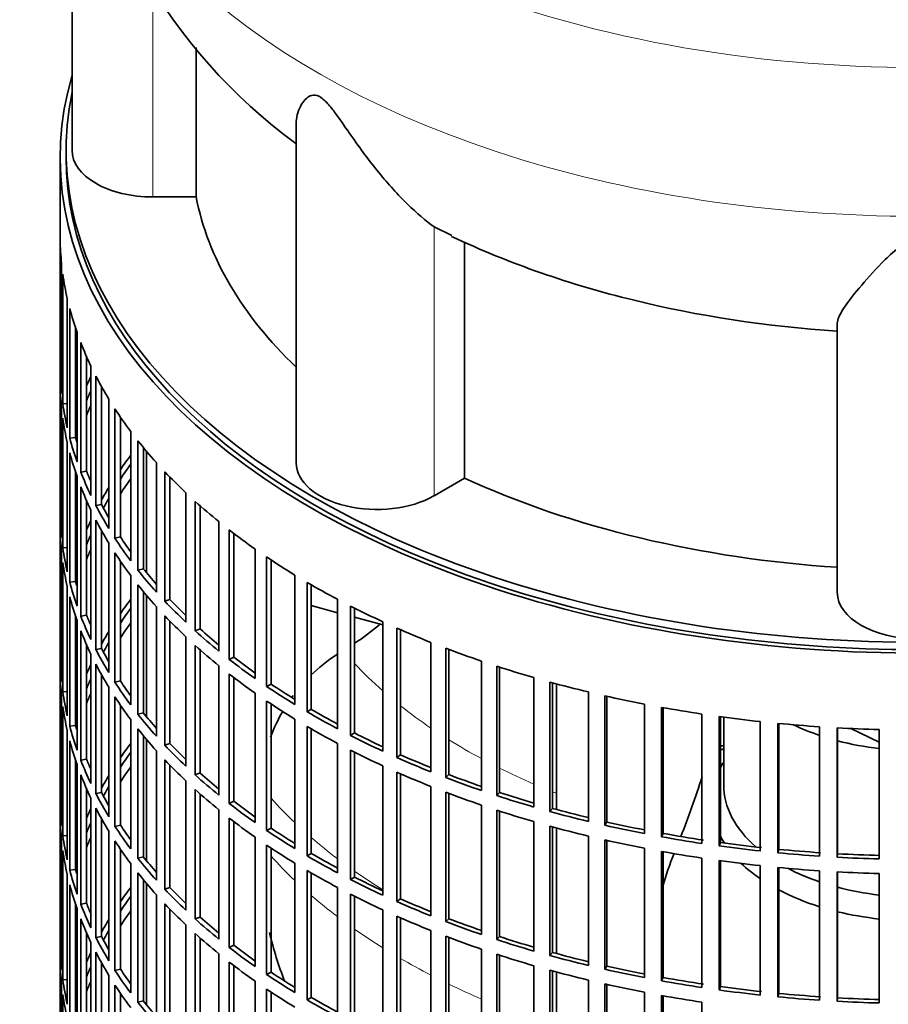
# Model space of a CAD drawing. Header units: millimetres. Extents: x 342 to 1217, y -1599 to 1593.
# Tile 5 of 20: x 917 to 1062, y -1349 to -1185. Entities that reach past the tile are written whole.
import ezdxf

# ---------------------------------------------------------------- set-up
doc = ezdxf.new("R2010")
doc.units = ezdxf.units.MM
for name, color, linetype in [('VSI184-254_GIUNT', 7, 'Continuous'), ('VSI344-454_FILTR', 7, 'Continuous'), ('VSI344-454_SUPPO', 7, 'Continuous'), ('VSI344_DIFFUSORE', 7, 'Continuous')]:
    doc.layers.add(name, color=color, linetype=linetype)

# ---------------------------------------------------------------- blocks, each defined once
blk = doc.blocks.new('SE4')
at = {"layer": 'VSI184-254_GIUNT', "color": 7, "linetype": 'Continuous', "lineweight": 35}
blk.add_line((1034.71, -1301.34), (1034.71, -1312.7), dxfattribs=at)
for centre, major_axis, start_param, end_param in [((1067.21, -1288.21), (-32.5, 0), 0.875493, 1.038932), ((1067.21, -1288.21), (-32.5, 0), 1.14425, 1.369498), ((1067.21, -1315.53), (-34.5, 0), -0.342169, -0.29004), ((1067.21, -1312.7), (32.5, 0), 3.141593, 3.725655), ((1067.21, -1315.53), (-34.5, 0), 0.29004, 0.352057), ((1067.21, -1315.53), (-34.5, 0), 0.541779, 0.70006), ((1067.21, -1312.7), (32.5, 0), 3.976979, 4.180525), ((1067.21, -1315.53), (-34.5, 0), 0.828971, 1.072715), ((1067.21, -1312.7), (32.5, 0), 4.285842, 4.51109), ((1067.21, -1315.53), (-34.5, 0), 1.170442, 1.381313)]:
    blk.add_ellipse(centre, major_axis=major_axis, ratio=0.57735, start_param=start_param, end_param=end_param, dxfattribs=at)
at = {"layer": 'VSI344-454_FILTR', "color": 7, "linetype": 'Continuous', "lineweight": 35}
for p, q in [((923.71, -1207.78), (923.71, -1447.83)), ((923.72, -1243.14), (923.72, -1221.5)), ((923.96, -1247.2), (923.96, -1225.56)), ((924.17, -1248.92), (924.17, -1227.28)), ((924.91, -1252.96), (924.91, -1231.32)), ((925.32, -1254.66), (925.32, -1233.03)), ((926.31, -1254.56), (926.31, -1236.33)), ((926.54, -1258.66), (926.54, -1237.02)), ((927.16, -1260.35), (927.16, -1238.71)), ((928.13, -1260.21), (928.13, -1241.06)), ((928.87, -1264.29), (928.87, -1242.65)), ((923.96, -1243.14), (923.72, -1243.14)), ((929.69, -1265.94), (929.69, -1244.31)), ((923.72, -1267.23), (923.72, -1245.59)), ((930.64, -1265.76), (930.64, -1246.08)), ((923.96, -1271.29), (923.96, -1249.65)), ((924.91, -1248.87), (924.17, -1248.92)), ((931.86, -1269.81), (931.86, -1248.17)), ((932.88, -1271.42), (932.88, -1249.79)), ((933.81, -1271.21), (933.81, -1251.17)), ((924.17, -1273), (924.17, -1251.37)), ((926.31, -1254.56), (925.32, -1254.66)), ((935.52, -1275.19), (935.52, -1253.55)), ((924.91, -1277.04), (924.91, -1255.41)), ((936.73, -1276.76), (936.73, -1255.13)), ((937.63, -1276.51), (937.63, -1256.24)), ((925.32, -1278.75), (925.32, -1257.11)), ((939.81, -1280.41), (939.81, -1258.78)), ((926.31, -1278.65), (926.31, -1260.42)), ((926.54, -1282.75), (926.54, -1261.11)), ((928.13, -1260.21), (927.16, -1260.35)), ((941.21, -1281.93), (941.21, -1260.3)), ((942.08, -1281.64), (942.08, -1261.2)), ((927.16, -1284.43), (927.16, -1262.8)), ((944.73, -1285.45), (944.73, -1263.81)), ((928.13, -1284.29), (928.13, -1265.14)), ((930.64, -1265.76), (929.69, -1265.94)), ((946.31, -1286.91), (946.31, -1265.27)), ((947.14, -1286.59), (947.14, -1266.01)), ((923.96, -1267.22), (923.72, -1267.23)), ((928.87, -1288.37), (928.87, -1266.74)), ((929.69, -1290.03), (929.69, -1268.39)), ((950.25, -1290.28), (950.25, -1268.64)), ((923.72, -1291.31), (923.72, -1269.68)), ((930.64, -1289.85), (930.64, -1270.16)), ((952, -1291.67), (952, -1270.03)), ((952.79, -1291.32), (952.79, -1270.64)), ((931.86, -1293.89), (931.86, -1272.25)), ((933.81, -1271.21), (932.88, -1271.42)), ((923.96, -1295.37), (923.96, -1273.74)), ((924.91, -1272.96), (924.17, -1273)), ((932.88, -1295.51), (932.88, -1273.87)), ((956.33, -1294.87), (956.33, -1273.24)), ((924.17, -1297.09), (924.17, -1275.45)), ((933.81, -1295.29), (933.81, -1275.26)), ((958.25, -1296.19), (958.25, -1274.55)), ((958.99, -1295.8), (958.99, -1275.05)), ((935.52, -1299.28), (935.52, -1277.64)), ((937.63, -1276.51), (936.73, -1276.76)), ((962.95, -1299.21), (962.95, -1277.57)), ((926.31, -1278.65), (925.32, -1278.75)), ((936.73, -1300.85), (936.73, -1279.21)), ((965.03, -1300.45), (965.03, -1278.81)), ((965.72, -1300.03), (965.72, -1279.22)), ((924.91, -1301.13), (924.91, -1279.49)), ((937.63, -1300.6), (937.63, -1280.32)), ((925.32, -1302.84), (925.32, -1281.2)), ((942.08, -1281.64), (941.21, -1281.93)), ((970.09, -1303.27), (970.09, -1281.63)), ((939.81, -1304.5), (939.81, -1282.86)), ((972.3, -1304.42), (972.3, -1282.78)), ((972.95, -1303.98), (972.95, -1283.11)), ((926.31, -1302.74), (926.31, -1284.51)), ((926.54, -1306.84), (926.54, -1285.2)), ((928.13, -1284.29), (927.16, -1284.43)), ((941.21, -1306.02), (941.21, -1284.38)), ((942.08, -1305.73), (942.08, -1285.29)), ((977.69, -1307.03), (977.69, -1285.4)), ((927.16, -1308.52), (927.16, -1286.88)), ((947.14, -1286.59), (946.31, -1286.91)), ((980.04, -1308.09), (980.04, -1286.46)), ((980.63, -1307.63), (980.63, -1286.71)), ((944.73, -1309.54), (944.73, -1287.9)), ((985.73, -1310.48), (985.73, -1288.84)), ((928.13, -1308.38), (928.13, -1289.23)), ((928.87, -1312.46), (928.87, -1290.82)), ((930.64, -1289.85), (929.69, -1290.03)), ((946.31, -1311), (946.31, -1289.36)), ((947.14, -1310.67), (947.14, -1290.1)), ((988.21, -1311.44), (988.21, -1289.81)), ((988.74, -1310.95), (988.74, -1290.01)), ((923.96, -1291.31), (923.72, -1291.31)), ((929.69, -1314.12), (929.69, -1292.48)), ((952.79, -1291.32), (952, -1291.67)), ((994.17, -1313.6), (994.17, -1291.96)), ((923.72, -1315.4), (923.72, -1293.76)), ((950.25, -1314.37), (950.25, -1292.73)), ((952, -1315.76), (952, -1294.12)), ((996.76, -1314.46), (996.76, -1292.82)), ((997.23, -1313.95), (997.23, -1292.97)), ((930.64, -1313.94), (930.64, -1294.25)), ((933.81, -1295.29), (932.88, -1295.51)), ((952.79, -1315.4), (952.79, -1294.73)), ((1002.97, -1316.36), (1002.97, -1294.73)), ((1005.65, -1317.12), (1005.65, -1295.48)), ((1006.05, -1316.59), (1006.05, -1295.59)), ((924.91, -1297.05), (924.17, -1297.09)), ((931.86, -1317.98), (931.86, -1296.34)), ((956.33, -1318.96), (956.33, -1297.32)), ((958.99, -1295.8), (958.25, -1296.19)), ((1012.07, -1318.77), (1012.07, -1297.13)), ((923.96, -1319.46), (923.96, -1297.82)), ((932.88, -1319.6), (932.88, -1297.96)), ((958.25, -1320.28), (958.25, -1298.64)), ((1014.84, -1319.42), (1014.84, -1297.78)), ((1015.18, -1318.87), (1015.18, -1297.86)), ((924.17, -1321.18), (924.17, -1299.54)), ((933.81, -1319.38), (933.81, -1299.35)), ((937.63, -1300.6), (936.73, -1300.85)), ((958.99, -1319.89), (958.99, -1299.14)), ((965.72, -1300.03), (965.03, -1300.45)), ((1021.45, -1320.8), (1021.45, -1299.17)), ((1024.29, -1321.34), (1024.29, -1299.7)), ((1024.56, -1320.78), (1024.56, -1299.75)), ((935.52, -1323.36), (935.52, -1301.73)), ((962.95, -1323.3), (962.95, -1301.66)), ((1031.05, -1322.46), (1031.05, -1300.82)), ((1033.94, -1322.87), (1033.94, -1301.24)), ((1034.15, -1322.31), (1034.15, -1301.26)), ((1040.82, -1323.72), (1040.82, -1302.08)), ((924.91, -1325.22), (924.91, -1303.58)), ((926.31, -1302.74), (925.32, -1302.84)), ((936.73, -1324.94), (936.73, -1303.3)), ((965.03, -1324.53), (965.03, -1302.9)), ((965.72, -1324.12), (965.72, -1303.3)), ((972.95, -1303.98), (972.3, -1304.42)), ((1043.76, -1324.02), (1043.76, -1302.38)), ((1043.9, -1323.44), (1043.9, -1302.39)), ((1050.73, -1324.58), (1050.73, -1302.94)), ((1053.69, -1324.76), (1053.69, -1303.12)), ((1053.76, -1324.19), (1053.76, -1303.13)), ((1060.71, -1325.04), (1060.71, -1303.41)), ((925.32, -1326.92), (925.32, -1305.28)), ((937.63, -1324.68), (937.63, -1304.41)), ((939.81, -1328.59), (939.81, -1306.95)), ((942.08, -1305.73), (941.21, -1306.02)), ((970.09, -1327.36), (970.09, -1305.72)), ((972.3, -1328.51), (972.3, -1306.87)), ((972.95, -1328.07), (972.95, -1307.2)), ((926.31, -1326.82), (926.31, -1308.59)), ((928.13, -1308.38), (927.16, -1308.52)), ((941.21, -1330.11), (941.21, -1308.47)), ((980.63, -1307.63), (980.04, -1308.09)), ((926.54, -1330.92), (926.54, -1309.28)), ((942.08, -1329.82), (942.08, -1309.37)), ((977.69, -1331.12), (977.69, -1309.48)), ((980.04, -1332.18), (980.04, -1310.54)), ((927.16, -1332.61), (927.16, -1310.97)), ((944.73, -1333.62), (944.73, -1311.99)), ((947.14, -1310.67), (946.31, -1311)), ((980.63, -1331.71), (980.63, -1310.8)), ((988.74, -1310.95), (988.21, -1311.44)), ((928.13, -1332.47), (928.13, -1313.32)), ((946.31, -1335.08), (946.31, -1313.45)), ((985.73, -1334.57), (985.73, -1312.93)), ((988.21, -1335.53), (988.21, -1313.89)), ((923.96, -1315.4), (923.72, -1315.4)), ((928.87, -1336.55), (928.87, -1314.91)), ((930.64, -1313.94), (929.69, -1314.12)), ((947.14, -1334.76), (947.14, -1314.19)), ((952.79, -1315.4), (952, -1315.76)), ((988.74, -1335.04), (988.74, -1314.09)), ((997.23, -1313.95), (996.76, -1314.46)), ((929.69, -1338.2), (929.69, -1316.57)), ((950.25, -1338.45), (950.25, -1316.81)), ((994.17, -1337.68), (994.17, -1316.04)), ((996.76, -1338.54), (996.76, -1316.91)), ((997.23, -1338.03), (997.23, -1317.06)), ((1006.05, -1316.59), (1005.65, -1317.12)), ((923.72, -1339.49), (923.72, -1317.85)), ((930.64, -1338.02), (930.64, -1318.34)), ((952, -1339.84), (952, -1318.21)), ((952.79, -1339.49), (952.79, -1318.81)), ((1002.97, -1340.45), (1002.97, -1318.81)), ((931.86, -1342.07), (931.86, -1320.43)), ((933.81, -1319.38), (932.88, -1319.6)), ((958.99, -1319.89), (958.25, -1320.28)), ((1005.65, -1341.2), (1005.65, -1319.57)), ((1006.05, -1340.68), (1006.05, -1319.68)), ((1015.18, -1318.87), (1014.84, -1319.42)), ((923.96, -1343.55), (923.96, -1321.91)), ((924.91, -1321.13), (924.17, -1321.18)), ((932.88, -1343.68), (932.88, -1322.05)), ((956.33, -1343.05), (956.33, -1321.41)), ((1012.07, -1342.86), (1012.07, -1321.22)), ((1014.84, -1343.5), (1014.84, -1321.86)), ((1015.18, -1342.96), (1015.18, -1321.94)), ((1024.56, -1320.78), (1024.29, -1321.34)), ((924.17, -1345.26), (924.17, -1323.63)), ((933.81, -1343.47), (933.81, -1323.43)), ((958.25, -1344.36), (958.25, -1322.73)), ((958.99, -1343.98), (958.99, -1323.22)), ((1021.45, -1344.89), (1021.45, -1323.25)), ((1034.15, -1322.31), (1033.94, -1322.87)), ((1043.9, -1323.44), (1043.76, -1324.02)), ((937.63, -1324.68), (936.73, -1324.94)), ((965.72, -1324.12), (965.03, -1324.53)), ((1024.29, -1345.42), (1024.29, -1323.79)), ((1024.56, -1344.87), (1024.56, -1323.84)), ((1031.05, -1346.54), (1031.05, -1324.91)), ((1033.94, -1346.96), (1033.94, -1325.32)), ((1034.15, -1346.39), (1034.15, -1325.35)), ((1053.76, -1324.19), (1053.69, -1324.76)), ((926.31, -1326.82), (925.32, -1326.92)), ((935.52, -1347.45), (935.52, -1325.81)), ((962.95, -1347.38), (962.95, -1325.75)), ((965.03, -1348.62), (965.03, -1326.98)), ((1040.82, -1347.8), (1040.82, -1326.17)), ((1043.76, -1348.1), (1043.76, -1326.47)), ((1043.9, -1347.53), (1043.9, -1326.48)), ((1050.73, -1348.67), (1050.73, -1327.03)), ((924.91, -1349.3), (924.91, -1327.67)), ((936.73, -1349.02), (936.73, -1327.39)), ((937.63, -1348.77), (937.63, -1328.5)), ((965.72, -1348.21), (965.72, -1327.39)), ((972.95, -1328.07), (972.3, -1328.51)), ((1053.69, -1348.85), (1053.69, -1327.21)), ((1053.76, -1348.27), (1053.76, -1327.21)), ((1060.71, -1349.13), (1060.71, -1327.49)), ((925.32, -1351.01), (925.32, -1329.37)), ((942.08, -1329.82), (941.21, -1330.11)), ((970.09, -1351.44), (970.09, -1329.81)), ((939.81, -1352.67), (939.81, -1331.04)), ((972.3, -1352.6), (972.3, -1330.96)), ((972.95, -1352.15), (972.95, -1331.28)), ((980.63, -1331.71), (980.04, -1332.18)), ((926.31, -1350.91), (926.31, -1332.68)), ((926.54, -1355.01), (926.54, -1333.37)), ((928.13, -1332.47), (927.16, -1332.61)), ((941.21, -1354.19), (941.21, -1332.56)), ((942.08, -1353.9), (942.08, -1333.46)), ((977.69, -1355.21), (977.69, -1333.57)), ((927.16, -1356.69), (927.16, -1335.06)), ((947.14, -1334.76), (946.31, -1335.08)), ((980.04, -1356.27), (980.04, -1334.63)), ((980.63, -1355.8), (980.63, -1334.89)), ((988.74, -1335.04), (988.21, -1335.53)), ((944.73, -1357.71), (944.73, -1336.07)), ((928.13, -1356.55), (928.13, -1337.4)), ((930.64, -1338.02), (929.69, -1338.2)), ((946.31, -1359.17), (946.31, -1337.53)), ((947.14, -1358.85), (947.14, -1338.27)), ((985.73, -1358.65), (985.73, -1337.02)), ((988.21, -1359.62), (988.21, -1337.98)), ((988.74, -1359.13), (988.74, -1338.18)), ((997.23, -1338.03), (996.76, -1338.54)), ((923.96, -1339.48), (923.72, -1339.49)), ((928.87, -1360.63), (928.87, -1339)), ((952.79, -1339.49), (952, -1339.84)), ((994.17, -1361.77), (994.17, -1340.13)), ((929.69, -1362.29), (929.69, -1340.65)), ((950.25, -1362.54), (950.25, -1340.9)), ((996.76, -1362.63), (996.76, -1340.99)), ((997.23, -1362.12), (997.23, -1341.14)), ((1006.05, -1340.68), (1005.65, -1341.2)), ((923.72, -1363.57), (923.72, -1341.94)), ((930.64, -1362.11), (930.64, -1342.42)), ((933.81, -1343.47), (932.88, -1343.68)), ((952, -1363.93), (952, -1342.29)), ((952.79, -1363.58), (952.79, -1342.9)), ((1002.97, -1364.54), (1002.97, -1342.9)), ((1015.18, -1342.96), (1014.84, -1343.5)), ((931.86, -1366.15), (931.86, -1344.51)), ((958.99, -1343.98), (958.25, -1344.36)), ((1005.65, -1365.29), (1005.65, -1343.65)), ((1006.05, -1364.76), (1006.05, -1343.77)), ((1024.56, -1344.87), (1024.29, -1345.42)), ((923.96, -1367.63), (923.96, -1346)), ((924.91, -1345.22), (924.17, -1345.26)), ((932.88, -1367.77), (932.88, -1346.13)), ((956.33, -1367.13), (956.33, -1345.49)), ((958.25, -1368.45), (958.25, -1346.81)), ((1012.07, -1366.94), (1012.07, -1345.31)), ((1014.84, -1367.59), (1014.84, -1345.95)), ((1015.18, -1367.05), (1015.18, -1346.03)), ((1034.15, -1346.39), (1033.94, -1346.96)), ((924.17, -1369.35), (924.17, -1347.71)), ((933.81, -1367.55), (933.81, -1347.52)), ((958.99, -1368.06), (958.99, -1347.31)), ((965.72, -1348.21), (965.03, -1348.62)), ((1021.45, -1368.98), (1021.45, -1347.34)), ((1024.29, -1369.51), (1024.29, -1347.87)), ((1024.56, -1368.95), (1024.56, -1347.92)), ((1043.9, -1347.53), (1043.76, -1348.1)), ((1053.76, -1348.27), (1053.69, -1348.85)), ((937.63, -1348.77), (936.73, -1349.02)), ((1031.05, -1370.63), (1031.05, -1348.99))]:
    blk.add_line(p, q, dxfattribs=at)
for centre, major_axis, start_param, end_param in [((1067.21, -1207.78), (143.5, 0), 2.974441, 5.123263), ((1067.21, -1207.78), (142.5, 0), 3.141593, 5.133513), ((1067.21, -1220.64), (-143.5, 0), 0.010392, 0.059421), ((1067.21, -1220.64), (-143.5, 0), 0.080205, 0.129234), ((1067.21, -1220.64), (-143.5, 0), 0.150018, 0.199048), ((1067.21, -1220.64), (-143.5, 0), 0.219831, 0.268861), ((1067.21, -1242.28), (-143.5, 0), 0.010392, 0.059421), ((1067.21, -1266.37), (-143.5, 0), -0.268861, -0.248955), ((1067.21, -1220.64), (-143.5, 0), 0.289645, 0.338674), ((1067.21, -1244.73), (-143.5, 0), 0.010392, 0.059421), ((1067.21, -1266.37), (-142.5, 0), -0.242088, -0.219659), ((1067.21, -1242.28), (-143.5, 0), 0.080205, 0.129234), ((1067.21, -1268.82), (-142.5, 0), -0.242088, -0.219659), ((1067.21, -1266.37), (-143.5, 0), -0.199048, -0.190533), ((1067.21, -1220.64), (-143.5, 0), 0.359458, 0.408487), ((1067.21, -1244.73), (-143.5, 0), 0.080205, 0.129234), ((1067.21, -1266.37), (-142.5, 0), -0.160582, -0.149846), ((1067.21, -1242.28), (-142.5, 0), 0.149846, 0.160582), ((1067.21, -1242.28), (-143.5, 0), 0.150018, 0.199048), ((1067.21, -1220.64), (-143.5, 0), 0.429271, 0.4783), ((1067.21, -1244.73), (-143.5, 0), 0.150018, 0.199048), ((1067.21, -1290.45), (-143.5, 0), -0.408487, -0.377404), ((1067.21, -1290.45), (-142.5, 0), -0.391958, -0.359286), ((1067.21, -1242.28), (-143.5, 0), 0.219831, 0.268861), ((1067.21, -1242.28), (-142.5, 0), 0.219659, 0.242088), ((1067.21, -1220.64), (-143.5, 0), 0.499084, 0.548113), ((1067.21, -1244.73), (-143.5, 0), 0.219831, 0.268861), ((1067.21, -1292.9), (-142.5, 0), -0.391958, -0.359286), ((1067.21, -1290.45), (-143.5, 0), -0.338674, -0.312019), ((1067.21, -1242.28), (-143.5, 0), 0.289645, 0.338674), ((1067.21, -1242.28), (-142.5, 0), 0.289473, 0.318152), ((1067.21, -1290.45), (-142.5, 0), -0.318152, -0.297119), ((1067.21, -1220.64), (-143.5, 0), 0.568897, 0.617927), ((1067.21, -1266.37), (-143.5, 0), 0.010392, 0.059421), ((1067.21, -1290.45), (-143.5, 0), -0.268861, -0.248955), ((1067.21, -1244.73), (-143.5, 0), 0.289645, 0.338674), ((1067.21, -1268.82), (-143.5, 0), 0.010392, 0.059421), ((1067.21, -1290.45), (-142.5, 0), -0.242088, -0.219659), ((1067.21, -1220.64), (-143.5, 0), 0.63871, 0.68774), ((1067.21, -1242.28), (-143.5, 0), 0.359458, 0.408487), ((1067.21, -1242.28), (-142.5, 0), 0.359286, 0.391958), ((1067.21, -1266.37), (-143.5, 0), 0.080205, 0.129234), ((1067.21, -1290.45), (-143.5, 0), -0.199048, -0.190533), ((1067.21, -1292.9), (-142.5, 0), -0.242088, -0.219659), ((1067.21, -1244.73), (-143.5, 0), 0.359458, 0.408487), ((1067.21, -1268.82), (-143.5, 0), 0.080205, 0.129234), ((1067.21, -1220.64), (-143.5, 0), 0.708524, 0.757553), ((1067.21, -1290.45), (-142.5, 0), -0.160582, -0.149846), ((1067.21, -1242.28), (-143.5, 0), 0.429271, 0.4783), ((1067.21, -1242.28), (-142.5, 0), 0.429099, 0.464583), ((1067.21, -1266.37), (-143.5, 0), 0.150018, 0.199048), ((1067.21, -1266.37), (-142.5, 0), 0.149846, 0.160582), ((1067.21, -1244.73), (-143.5, 0), 0.429271, 0.4783), ((1067.21, -1220.64), (-143.5, 0), 0.778337, 0.827366), ((1067.21, -1268.82), (-143.5, 0), 0.150018, 0.199048), ((1067.21, -1314.54), (-143.5, 0), -0.408487, -0.377404), ((1067.21, -1242.28), (-143.5, 0), 0.499084, 0.548113), ((1067.21, -1242.28), (-142.5, 0), 0.498912, 0.536508), ((1067.21, -1314.54), (-142.5, 0), -0.391958, -0.359286), ((1067.21, -1220.64), (-143.5, 0), 0.84815, 0.897179), ((1067.21, -1266.37), (-143.5, 0), 0.219831, 0.268861), ((1067.21, -1266.37), (-142.5, 0), 0.219659, 0.242088), ((1067.21, -1316.99), (-142.5, 0), -0.391958, -0.359286), ((1067.21, -1244.73), (-143.5, 0), 0.499084, 0.548113), ((1067.21, -1268.82), (-143.5, 0), 0.219831, 0.268861), ((1067.21, -1314.54), (-143.5, 0), -0.338674, -0.312019), ((1067.21, -1242.28), (-143.5, 0), 0.568897, 0.617927), ((1067.21, -1242.28), (-142.5, 0), 0.568725, 0.607984), ((1067.21, -1220.64), (-143.5, 0), 0.917963, 0.966992), ((1067.21, -1314.54), (-142.5, 0), -0.318152, -0.297119), ((1067.21, -1266.37), (-143.5, 0), 0.289645, 0.338674), ((1067.21, -1266.37), (-142.5, 0), 0.289473, 0.318152), ((1067.21, -1244.73), (-143.5, 0), 0.568897, 0.617927), ((1067.21, -1220.64), (-143.5, 0), 0.987776, 1.036806), ((1067.21, -1290.45), (-143.5, 0), 0.010392, 0.059421), ((1067.21, -1268.82), (-143.5, 0), 0.289645, 0.338674), ((1067.21, -1242.28), (-143.5, 0), 0.63871, 0.68774), ((1067.21, -1242.28), (-142.5, 0), 0.638538, 0.679153), ((1067.21, -1292.9), (-143.5, 0), 0.010392, 0.059421), ((1067.21, -1314.54), (-143.5, 0), -0.268861, -0.248955), ((1067.21, -1244.73), (-143.5, 0), 0.63871, 0.68774), ((1067.21, -1220.64), (-143.5, 0), 1.057589, 1.106619), ((1067.21, -1314.54), (-142.5, 0), -0.242088, -0.219659), ((1067.21, -1266.37), (-143.5, 0), 0.359458, 0.408487), ((1067.21, -1266.37), (-142.5, 0), 0.359286, 0.391958), ((1067.21, -1220.64), (-143.5, 0), 1.127403, 1.176432), ((1067.21, -1290.45), (-143.5, 0), 0.080205, 0.129234), ((1067.21, -1316.99), (-142.5, 0), -0.242088, -0.219659), ((1067.21, -1242.28), (-143.5, 0), 0.708524, 0.757553), ((1067.21, -1242.28), (-142.5, 0), 0.708352, 0.750104), ((1067.21, -1314.54), (-143.5, 0), -0.199048, -0.190533), ((1067.21, -1268.82), (-143.5, 0), 0.359458, 0.408487), ((1067.21, -1244.73), (-143.5, 0), 0.708524, 0.757553), ((1067.21, -1220.64), (-143.5, 0), 1.197216, 1.246245), ((1067.21, -1292.9), (-143.5, 0), 0.080205, 0.129234), ((1067.21, -1266.37), (-142.5, 0), 0.429099, 0.464583), ((1067.21, -1242.28), (-143.5, 0), 0.778337, 0.827366), ((1067.21, -1242.28), (-142.5, 0), 0.778165, 0.820895), ((1067.21, -1220.64), (-143.5, 0), 1.267029, 1.316058), ((1067.21, -1314.54), (-142.5, 0), -0.160582, -0.149846), ((1067.21, -1266.37), (-143.5, 0), 0.429271, 0.4783), ((1067.21, -1220.64), (-143.5, 0), 1.336842, 1.385871), ((1067.21, -1290.45), (-143.5, 0), 0.150018, 0.199048), ((1067.21, -1290.45), (-142.5, 0), 0.149846, 0.160582), ((1067.21, -1268.82), (-143.5, 0), 0.429271, 0.4783), ((1067.21, -1244.73), (-143.5, 0), 0.778337, 0.827366), ((1067.21, -1242.28), (-142.5, 0), 0.847978, 0.891566), ((1067.21, -1220.64), (-143.5, 0), 1.406655, 1.455685), ((1067.21, -1220.64), (-143.5, 0), 1.476469, 1.525498), ((1067.21, -1292.9), (-143.5, 0), 0.150018, 0.199048), ((1067.21, -1242.28), (-143.5, 0), 0.84815, 0.897179), ((1067.21, -1338.63), (-143.5, 0), -0.408487, -0.377404), ((1067.21, -1338.63), (-142.5, 0), -0.391958, -0.359286), ((1067.21, -1266.37), (-143.5, 0), 0.499084, 0.548113), ((1067.21, -1266.37), (-142.5, 0), 0.498912, 0.536508), ((1067.21, -1244.73), (-143.5, 0), 0.84815, 0.897179), ((1067.21, -1386.8), (-143.5, 0), -1.342333, -1.336842), ((1067.21, -1386.8), (-142.5, 0), -1.340701, -1.33667), ((1067.21, -1290.45), (-143.5, 0), 0.219831, 0.268861), ((1067.21, -1290.45), (-142.5, 0), 0.219659, 0.242088), ((1067.21, -1268.82), (-143.5, 0), 0.499084, 0.548113), ((1067.21, -1242.28), (-143.5, 0), 0.917963, 0.966992), ((1067.21, -1242.28), (-142.5, 0), 0.917791, 0.962144), ((1067.21, -1341.08), (-142.5, 0), -0.391958, -0.359286), ((1067.21, -1244.73), (-143.5, 0), 0.917963, 0.966992), ((1067.21, -1389.25), (-142.5, 0), -1.339301, -1.33667), ((1067.21, -1292.9), (-143.5, 0), 0.219831, 0.268861), ((1067.21, -1338.63), (-143.5, 0), -0.338674, -0.312019), ((1067.21, -1266.37), (-143.5, 0), 0.568897, 0.617927), ((1067.21, -1266.37), (-142.5, 0), 0.568725, 0.607984), ((1067.21, -1242.28), (-143.5, 0), 0.987776, 1.036806), ((1067.21, -1242.28), (-142.5, 0), 0.987604, 1.032651), ((1067.21, -1338.63), (-142.5, 0), -0.318152, -0.297119), ((1067.21, -1268.82), (-143.5, 0), 0.568897, 0.617927), ((1067.21, -1244.73), (-143.5, 0), 0.987776, 1.036806), ((1067.21, -1314.54), (-143.5, 0), 0.010392, 0.059421), ((1067.21, -1290.45), (-143.5, 0), 0.289645, 0.338674), ((1067.21, -1290.45), (-142.5, 0), 0.289473, 0.318152), ((1067.21, -1266.37), (-142.5, 0), 0.638538, 0.679153), ((1067.21, -1242.28), (-143.5, 0), 1.057589, 1.106619), ((1067.21, -1242.28), (-142.5, 0), 1.057417, 1.103102), ((1067.21, -1338.63), (-143.5, 0), -0.268861, -0.248955), ((1067.21, -1292.9), (-143.5, 0), 0.289645, 0.338674), ((1067.21, -1266.37), (-143.5, 0), 0.63871, 0.68774), ((1067.21, -1244.73), (-143.5, 0), 1.057589, 1.106619), ((1067.21, -1242.28), (-143.5, 0), 1.127403, 1.176432), ((1067.21, -1242.28), (-142.5, 0), 1.127231, 1.17351), ((1067.21, -1316.99), (-143.5, 0), 0.010392, 0.059421), ((1067.21, -1268.82), (-143.5, 0), 0.63871, 0.68774), ((1067.21, -1338.63), (-142.5, 0), -0.242088, -0.219659), ((1067.21, -1290.45), (-143.5, 0), 0.359458, 0.408487), ((1067.21, -1290.45), (-142.5, 0), 0.359286, 0.391958), ((1067.21, -1266.37), (-143.5, 0), 0.708524, 0.757553), ((1067.21, -1266.37), (-142.5, 0), 0.708352, 0.750104), ((1067.21, -1244.73), (-143.5, 0), 1.127403, 1.176432), ((1067.21, -1242.28), (-143.5, 0), 1.197216, 1.246245), ((1067.21, -1242.28), (-142.5, 0), 1.197044, 1.243883), ((1067.21, -1314.54), (-143.5, 0), 0.080205, 0.129234), ((1067.21, -1341.08), (-142.5, 0), -0.242088, -0.219659), ((1067.21, -1292.9), (-143.5, 0), 0.359458, 0.408487), ((1067.21, -1244.73), (-143.5, 0), 1.197216, 1.246245), ((1067.21, -1242.28), (-143.5, 0), 1.267029, 1.316058), ((1067.21, -1242.28), (-142.5, 0), 1.266857, 1.31623), ((1067.21, -1316.99), (-143.5, 0), 0.080205, 0.129234), ((1067.21, -1338.63), (-143.5, 0), -0.199048, -0.190533), ((1067.21, -1268.82), (-143.5, 0), 0.708524, 0.757553), ((1067.21, -1242.28), (-143.5, 0), 1.336842, 1.385871), ((1067.21, -1242.28), (-142.5, 0), 1.33667, 1.386044), ((1067.21, -1242.28), (-142.5, 0), 1.406483, 1.455857), ((1067.21, -1290.45), (-143.5, 0), 0.429271, 0.4783), ((1067.21, -1290.45), (-142.5, 0), 0.429099, 0.464583), ((1067.21, -1266.37), (-143.5, 0), 0.778337, 0.827366), ((1067.21, -1266.37), (-142.5, 0), 0.778165, 0.820895), ((1067.21, -1244.73), (-143.5, 0), 1.267029, 1.316058), ((1067.21, -1244.73), (-143.5, 0), 1.336842, 1.385871), ((1067.21, -1242.28), (-143.5, 0), 1.406655, 1.455685), ((1067.21, -1242.28), (-143.5, 0), 1.476469, 1.525498), ((1067.21, -1242.28), (-142.5, 0), 1.476296, 1.52567), ((1067.21, -1314.54), (-143.5, 0), 0.150018, 0.199048), ((1067.21, -1338.63), (-142.5, 0), -0.160582, -0.149846), ((1067.21, -1314.54), (-142.5, 0), 0.149846, 0.160582), ((1067.21, -1268.82), (-143.5, 0), 0.778337, 0.827366), ((1067.21, -1244.73), (-143.5, 0), 1.406655, 1.455685), ((1067.21, -1292.9), (-143.5, 0), 0.429271, 0.4783), ((1067.21, -1266.37), (-143.5, 0), 0.84815, 0.897179), ((1067.21, -1266.37), (-142.5, 0), 0.847978, 0.891566), ((1067.21, -1244.73), (-143.5, 0), 1.476469, 1.525498), ((1067.21, -1316.99), (-143.5, 0), 0.150018, 0.199048), ((1067.21, -1362.71), (-143.5, 0), -0.408487, -0.377404), ((1067.21, -1290.45), (-143.5, 0), 0.499084, 0.548113), ((1067.21, -1290.45), (-142.5, 0), 0.498912, 0.536508), ((1067.21, -1362.71), (-142.5, 0), -0.391958, -0.359286), ((1067.21, -1268.82), (-143.5, 0), 0.84815, 0.897179), ((1067.21, -1266.37), (-142.5, 0), 0.917791, 0.962144), ((1067.21, -1314.54), (-143.5, 0), 0.219831, 0.268861), ((1067.21, -1314.54), (-142.5, 0), 0.219659, 0.242088), ((1067.21, -1292.9), (-143.5, 0), 0.499084, 0.548113), ((1067.21, -1266.37), (-143.5, 0), 0.917963, 0.966992), ((1067.21, -1316.99), (-143.5, 0), 0.219831, 0.268861), ((1067.21, -1362.71), (-143.5, 0), -0.338674, -0.312019), ((1067.21, -1365.16), (-142.5, 0), -0.391958, -0.359286), ((1067.21, -1290.45), (-143.5, 0), 0.568897, 0.617927), ((1067.21, -1290.45), (-142.5, 0), 0.568725, 0.607984), ((1067.21, -1268.82), (-143.5, 0), 0.917963, 0.966992), ((1067.21, -1266.37), (-142.5, 0), 0.987604, 1.032651), ((1067.21, -1266.37), (-143.5, 0), 0.987776, 1.036806), ((1067.21, -1314.54), (-143.5, 0), 0.289645, 0.338674), ((1067.21, -1314.54), (-142.5, 0), 0.289473, 0.318152), ((1067.21, -1362.71), (-142.5, 0), -0.318152, -0.297119), ((1067.21, -1292.9), (-143.5, 0), 0.568897, 0.617927), ((1067.21, -1268.82), (-143.5, 0), 0.987776, 1.036806), ((1067.21, -1266.37), (-143.5, 0), 1.057589, 1.106619), ((1067.21, -1266.37), (-142.5, 0), 1.057417, 1.103102), ((1067.21, -1338.63), (-143.5, 0), 0.010392, 0.059421), ((1067.21, -1290.45), (-143.5, 0), 0.63871, 0.68774), ((1067.21, -1290.45), (-142.5, 0), 0.638538, 0.679153), ((1067.21, -1362.71), (-143.5, 0), -0.268861, -0.248955), ((1067.21, -1316.99), (-143.5, 0), 0.289645, 0.338674), ((1067.21, -1268.82), (-143.5, 0), 1.057589, 1.106619), ((1067.21, -1266.37), (-143.5, 0), 1.127403, 1.176432), ((1067.21, -1266.37), (-142.5, 0), 1.127231, 1.17351), ((1067.21, -1341.08), (-143.5, 0), 0.010392, 0.059421), ((1067.21, -1362.71), (-142.5, 0), -0.242088, -0.219659), ((1067.21, -1314.54), (-142.5, 0), 0.359286, 0.391958), ((1067.21, -1292.9), (-143.5, 0), 0.63871, 0.68774), ((1067.21, -1266.37), (-143.5, 0), 1.197216, 1.246245), ((1067.21, -1266.37), (-142.5, 0), 1.197044, 1.243883), ((1067.21, -1314.54), (-143.5, 0), 0.359458, 0.408487), ((1067.21, -1290.45), (-143.5, 0), 0.708524, 0.757553), ((1067.21, -1290.45), (-142.5, 0), 0.708352, 0.750104), ((1067.21, -1268.82), (-143.5, 0), 1.127403, 1.176432), ((1067.21, -1266.37), (-142.5, 0), 1.266857, 1.31623), ((1067.21, -1338.63), (-143.5, 0), 0.080205, 0.129234), ((1067.21, -1362.71), (-143.5, 0), -0.199048, -0.190533), ((1067.21, -1365.16), (-142.5, 0), -0.242088, -0.219659), ((1067.21, -1316.99), (-143.5, 0), 0.359458, 0.408487), ((1067.21, -1292.9), (-143.5, 0), 0.708524, 0.757553), ((1067.21, -1268.82), (-143.5, 0), 1.197216, 1.246245), ((1067.21, -1266.37), (-143.5, 0), 1.267029, 1.316058), ((1067.21, -1266.37), (-142.5, 0), 1.33667, 1.386044), ((1067.21, -1341.08), (-143.5, 0), 0.080205, 0.129234), ((1067.21, -1290.45), (-142.5, 0), 0.778165, 0.820895), ((1067.21, -1268.82), (-143.5, 0), 1.267029, 1.316058), ((1067.21, -1266.37), (-143.5, 0), 1.336842, 1.385871), ((1067.21, -1266.37), (-143.5, 0), 1.406655, 1.455685), ((1067.21, -1266.37), (-142.5, 0), 1.406483, 1.455857), ((1067.21, -1266.37), (-142.5, 0), 1.476296, 1.52567), ((1067.21, -1314.54), (-143.5, 0), 0.429271, 0.4783), ((1067.21, -1314.54), (-142.5, 0), 0.429099, 0.464583), ((1067.21, -1290.45), (-143.5, 0), 0.778337, 0.827366), ((1067.21, -1266.37), (-143.5, 0), 1.476469, 1.525498)]:
    blk.add_ellipse(centre, major_axis=major_axis, ratio=0.57735, start_param=start_param, end_param=end_param, dxfattribs=at)
at = {"layer": 'VSI344-454_SUPPO', "color": 7, "linetype": 'Continuous', "lineweight": 35}
for p, q in [((924.71, -1206.56), (924.71, -1207.78)), ((938.18, -1277.2), (938.18, -1256.9)), ((938.18, -1301.29), (938.18, -1280.99)), ((965.72, -1282.69), (970.09, -1283.87)), ((972.95, -1284.64), (977.69, -1285.91)), ((1006.73, -1316.77), (1006.73, -1295.77)), ((1055.95, -1303.24), (1060.71, -1305.54)), ((938.18, -1325.37), (938.18, -1305.07)), ((1006.73, -1340.86), (1006.73, -1319.86)), ((938.18, -1349.46), (938.18, -1329.16)), ((1006.73, -1364.95), (1006.73, -1343.95))]:
    blk.add_line(p, q, dxfattribs=at)
for centre, radius, start, end in [((945.75, -1247.66), 49.48, 303.474, 309.3754), ((985.61, -1314.72), 28.53, 123.1677, 134.5671), ((985.61, -1314.72), 28.53, 143.4102, 144.2456), ((985.61, -1314.72), 28.53, 149.8113, 159.3783), ((888.6, -1266.12), 149.49, 338.3358, 342.3932), ((1080.73, -1345.5), 58.39, 158.4859, 164.357), ((1017.76, -1323.5), 60.63, 193.2256, 201.3404)]:
    blk.add_arc(centre, radius, start, end, dxfattribs=at)
blk.add_ellipse((1067.21, -1206.56), major_axis=(142.5, 0), ratio=0.57735, start_param=3.023053, end_param=5.153969, dxfattribs=at)
at = {"layer": 'VSI344-454_SUPPO', "color": 4, "linetype": 'Continuous', "lineweight": 9}
for centre, major_axis, start_param, end_param in [((1067.21, -1263.13), (-106.99, 0), 0.492641, 0.579522), ((1067.21, -1263.13), (-106.99, 0), 0.627902, 0.705081), ((1067.21, -1263.13), (-106.99, 0), 0.747348, 0.819367), ((1067.21, -1263.13), (-106.99, 0), 0.857735, 0.926692), ((1067.21, -1263.13), (-106.99, 0), 0.962313, 0.96998), ((1067.21, -1282.37), (-122, 0), 0.479891, 0.546105), ((1067.21, -1282.37), (-122, 0), 0.588316, 0.649986), ((1067.21, -1292.05), (-122, 0), 0.479891, 0.546105), ((1067.21, -1282.37), (-122, 0), 0.687784, 0.746968), ((1067.21, -1292.05), (-122, 0), 0.588316, 0.649986), ((1067.21, -1292.05), (-122, 0), 0.687784, 0.746968), ((1067.21, -1292.05), (-122, 0), 0.781768, 0.839497), ((1067.21, -1292.05), (-122, 0), 0.872093, 0.928959)]:
    blk.add_ellipse(centre, major_axis=major_axis, ratio=0.57735, start_param=start_param, end_param=end_param, dxfattribs=at)
at = {"layer": 'VSI344_DIFFUSORE', "color": 7, "linetype": 'Continuous', "lineweight": 35}
for p, q in [((925.71, -1143.34), (925.71, -1206.56)), ((946.46, -1214.35), (946.46, -1189.33)), ((963.2, -1202.06), (963.2, -1258.81)), ((946.46, -1214.35), (939.21, -1214.35)), ((989.22, -1220.8), (986.25, -1219.33)), ((991.37, -1261.36), (991.37, -1221.87)), ((1053.71, -1280.46), (1053.71, -1235.47)), ((991.37, -1261.36), (986.25, -1264.33))]:
    blk.add_line(p, q, dxfattribs=at)
at = {"layer": 'VSI344_DIFFUSORE', "color": 4, "linetype": 'Continuous', "lineweight": 9}
for p, q in [((939.21, -1214.35), (939.21, -1179.51)), ((986.25, -1264.33), (986.25, -1219.33))]:
    blk.add_line(p, q, dxfattribs=at)
at = {"layer": 'VSI344_DIFFUSORE', "color": 7, "linetype": 'Continuous', "lineweight": 35}
for centre, radius, start, end in [((1019.07, -1129.51), 94.3, 186.1382, 233.6059), ((1056.66, -1076.66), 159.29, 244.9294, 256.5307)]:
    blk.add_arc(centre, radius, start, end, dxfattribs=at)
at = {"layer": 'VSI344_DIFFUSORE', "color": 4, "linetype": 'Continuous', "lineweight": 9}
for centre, major_axis, start_param, end_param in [((1067.21, -1113.84), (136.58, 0), 2.76226, 5.285895), ((1067.21, -1135.52), (-142.13, 0), 0.049478, 2.119254)]:
    blk.add_ellipse(centre, major_axis=major_axis, ratio=0.57735, start_param=start_param, end_param=end_param, dxfattribs=at)
at = {"layer": 'VSI344_DIFFUSORE', "color": 7, "linetype": 'Continuous', "lineweight": 35}
for centre, major_axis, start_param, end_param in [((939.21, -1206.56), (13.5, 0), 3.141581, 4.712389), ((1067.21, -1206.56), (-121.5, 0), 0.111341, 0.543224), ((1067.21, -1167.06), (-121.5, 0), 1.167179, 1.459455), ((976.7, -1258.81), (13.5, 0), 3.141581, 5.497787), ((1067.21, -1206.56), (-121.5, 0), 0.896739, 1.459455), ((1067.21, -1280.46), (13.5, 0), 3.141593, 6.283185)]:
    blk.add_ellipse(centre, major_axis=major_axis, ratio=0.57735, start_param=start_param, end_param=end_param, dxfattribs=at)
for points, knots in [([(986.25, -1219.33), (984.88, -1218.36), (983.36, -1217.07), (980.23, -1214), (978.62, -1212.23), (975.48, -1208.39), (973.93, -1206.29), (971.57, -1202.92), (970.78, -1201.77), (969.53, -1200.04), (969.09, -1199.46), (968.14, -1198.37), (967.6, -1197.85), (966.58, -1197.29), (966.15, -1197.28), (965.46, -1197.44), (965.19, -1197.61), (964.48, -1198.21), (964.15, -1198.71), (963.42, -1200.14), (963.2, -1201.12), (963.2, -1202.07)], [0, 0, 0, 0, 0.125, 0.125, 0.25, 0.25, 0.375, 0.375, 0.4375, 0.4375, 0.46875, 0.46875, 0.5, 0.5, 0.53125, 0.53125, 0.5625, 0.5625, 0.625, 0.625, 0.7387976, 0.7387976, 0.7387976, 0.7387976]), ([(1080.71, -1235.47), (1080.71, -1234.82), (1080.31, -1233.99), (1079, -1231.99), (1078.08, -1230.82), (1075.92, -1228.24), (1074.67, -1226.81), (1072.43, -1224.55), (1071.64, -1223.77), (1070.23, -1222.68), (1069.73, -1222.32), (1068.55, -1221.74), (1067.84, -1221.52), (1066.4, -1221.55), (1065.71, -1221.8), (1064.57, -1222.41), (1064.08, -1222.76), (1062.69, -1223.86), (1061.91, -1224.63), (1059.71, -1226.86), (1058.46, -1228.29), (1056.3, -1230.86), (1055.41, -1232), (1054.12, -1233.98), (1053.71, -1234.82), (1053.71, -1235.47)], [0, 0, 0, 0, 0.125, 0.125, 0.25, 0.25, 0.375, 0.375, 0.4375, 0.4375, 0.46875, 0.46875, 0.5, 0.5, 0.53125, 0.53125, 0.5625, 0.5625, 0.625, 0.625, 0.75, 0.75, 0.875, 0.875, 1, 1, 1, 1])]:
    blk.add_open_spline(points, degree=3, knots=knots, dxfattribs=at)

msp = doc.modelspace()

# ---------------------------------------------------------------- block references
msp.add_blockref('SE4', (0, 0))

doc.saveas('drawing.dxf')
